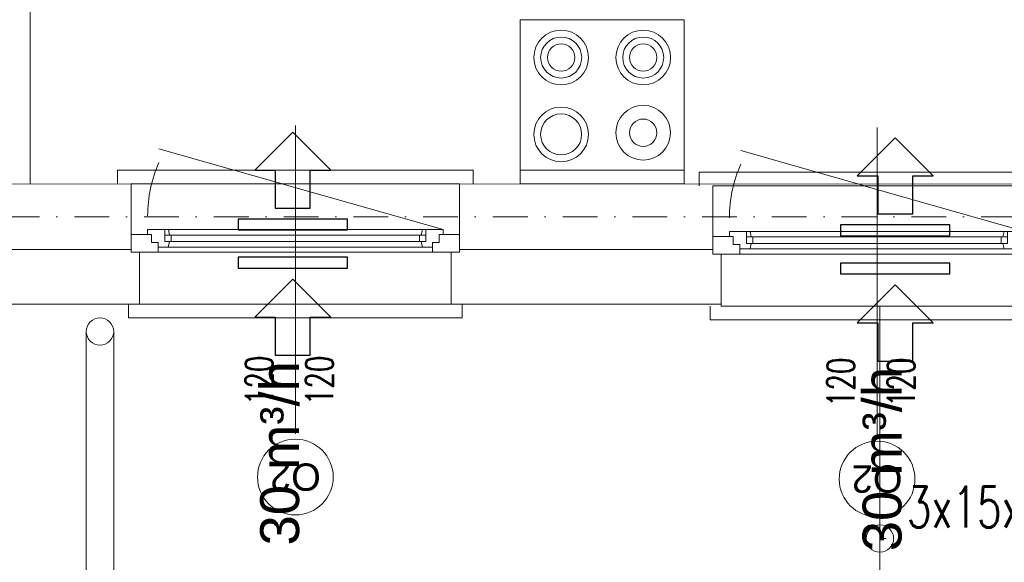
# Model space of a CAD drawing. Header units: centimetres. Extents: x -122 to 72759, y 3298 to 43172.
# Tile 47 of 243: x 35231 to 35591, y 10726 to 10925. Entities that reach past the tile are written whole.
import ezdxf
from ezdxf.enums import TextEntityAlignment as Align
from ezdxf.lldxf.tags import DXFTag

# ---------------------------------------------------------------- set-up
doc = ezdxf.new("R2010")
doc.units = ezdxf.units.CM
doc.header["$MEASUREMENT"] = 0
doc.linetypes.add('DASHDOT', pattern=[25.4, 12.7, -6.35, 0, -6.35])
doc.layers.get('0').update_dxf_attribs({"lineweight": 5})
for name, color, linetype, lineweight in [('0-LINIA ŚREDNIA', 7, 'Continuous', 5), ('0-OSIE', 7, 'DASHDOT', 5), ('1-meble', 7, 'Continuous', 5), ('_ nowe meble', 7, 'Continuous', 5), ('_ ściany konstrukcyjne', 7, 'Continuous', 5), ('A_izol-termiczna', 7, 'ZIGZAG', 5), ('A_okna', 7, 'Continuous', 5), ('A_okna opis', 7, 'Continuous', 5), ('A_okna otwarcie', 7, 'DASH', 5), ('A_okna symbol', 7, 'Continuous', 5), ('A_parapety', 7, 'Continuous', 5), ('A_przerywane', 7, 'DASH', 5), ('A_sciany', 7, 'Continuous', 5), ('IS_naw_okienne', 251, 'Continuous', 5), ('meble', 7, 'Continuous', 5), ('SNawiewy', 250, 'Continuous', 5), ('wymiarowanie', 7, 'Continuous', 5), ('ZZZ_Xref', 7, 'Continuous', 5)]:
    doc.layers.add(name, color=color, linetype=linetype, lineweight=lineweight)
doc.styles.add('Arial', font='arial.ttf', dxfattribs={"height": 450})
doc.styles.add('ROMANS', font='romans.shx', dxfattribs={"width": 0.8, "height": 15})
doc.styles.get("Standard").update_dxf_attribs({"font": 'ARIAL.TTF'})
tags = doc.linetypes.add('DASH', pattern=[15, 10, -5]).pattern_tags.tags
tags[6:7] = [DXFTag(74, 4), DXFTag(75, 0), DXFTag(340, '0'), DXFTag(46, 0.0), DXFTag(50, 0.0), DXFTag(44, 0.0), DXFTag(45, 0.0)]
tags[4:5] = [DXFTag(74, 4), DXFTag(75, 0), DXFTag(340, '0'), DXFTag(46, 0.0), DXFTag(50, 0.0), DXFTag(44, 0.0), DXFTag(45, 0.0)]
doc.linetypes.add('ZIGZAG', pattern='A,0.0001,-0.2,[131,ltypeshp.shx,S=0.2,R=0,X=-0.2,Y=0],-0.4,[131,ltypeshp.shx,S=0.2,R=180,X=0.2,Y=0],-0.2', length=0.8001)

# ---------------------------------------------------------------- blocks, each defined once
blk = doc.blocks.new('*U1235')
at = {"layer": 'A_okna symbol'}
blk.add_circle((0, 82.27), 13.85, dxfattribs=at)
at = {"layer": 'A_okna opis', "style": 'ROMANS', "width": 0.7}
for tag, p in [('S', (-18.23, 46.86)), ('H', (3.76, 46.86))]:
    blk.add_attdef(tag, text='', height=10, rotation=90, dxfattribs=at).set_placement(p, align=Align.TOP_CENTER)
at = {"layer": 'A_okna symbol', "style": 'Arial'}
blk.add_attdef('SYMBOL', text='', height=10, dxfattribs=at).set_placement((0, 82.27), align=Align.MIDDLE_CENTER)
at = {"layer": 'A_okna symbol'}
blk.add_attdef('HP=', (-11.63, -44.95), '', height=10, rotation=360, dxfattribs=at)
at = {"color": 7, "lineweight": 40, "true_color": 0xffffff}
blk.add_wipeout([(57, 19), (-57, 19), (-57, 0), (-60, 0), (-60, -25), (60, -25), (60, 0), (57, 0)], dxfattribs=at)
at = {"color": 8, "linetype": 'Continuous', "lineweight": 5}
blk.add_line((0, 66.42), (0, -46.34), dxfattribs=at)
for p, q in [((-60, 0), (-50.2, 0)), ((-60, -6.5), (-60, 0)), ((-50.2, 0), (-50.2, -3.5)), ((-50.2, -3.5), (-52.6, -3.5)), ((-52.6, -3.5), (-52.6, -6.5)), ((-50.2, -1.9), (-46.46, -1.9)), ((-46, -3.89), (-46.46, -1.9)), ((46, -3.89), (46.46, -1.9)), ((50.2, -1.9), (46.46, -1.9)), ((60, 0), (50.2, 0)), ((50.2, 0), (50.2, -3.5)), ((50.2, -3.5), (52.6, -3.5)), ((52.6, -3.5), (52.6, -6.5)), ((60, -6.5), (60, 0)), ((-52.6, -6.5), (-60, -6.5)), ((-54, -8.3), (-54, -6.5)), ((-45.39, -3.89), (-47.7, -3.89)), ((-47.7, -8.3), (-47.7, -3.89)), ((-45.39, -6.3), (-47.7, -6.3)), ((-47.7, -8.3), (-47.7, -6.3)), ((-46, -6.3), (-46.44, -8.3)), ((-45.44, -6.3), (45.39, -6.3)), ((-45.39, -3.89), (-45.39, -6.3)), ((45.39, -3.89), (-45.39, -3.89)), ((45.39, -3.89), (47.7, -3.89)), ((45.39, -3.89), (45.39, -6.3)), ((45.39, -6.3), (47.7, -6.3)), ((46, -6.3), (46.44, -8.3)), ((47.7, -8.3), (47.7, -3.89)), ((47.7, -8.3), (47.7, -6.3)), ((52.6, -6.5), (60, -6.5)), ((54, -8.3), (54, -6.5)), ((-54, -8.3), (-46.44, -8.3)), ((54, -8.3), (46.44, -8.3))]:
    blk.add_line(p, q)
at = {"lineweight": 5}
for p, q in [((50.2, 0), (-50.2, 0)), ((-46.46, -1.9), (46.46, -1.9)), ((-46.44, -8.3), (46.44, -8.3))]:
    blk.add_line(p, q, dxfattribs=at)
for points in [[(-57, 0), (-57, 19)], [(57, 0), (57, 19)]]:
    blk.add_lwpolyline(points)
at = {"layer": 'A_izol-termiczna', "linetype": 'Continuous'}
for p, q in [((-56, 0), (-60, 0)), ((56, 0), (60, 0))]:
    blk.add_line(p, q, dxfattribs=at)
at = {"layer": 'A_okna otwarcie', "ltscale": 0.5}
blk.add_line((54, -8.3), (-49.87, -37.88), dxfattribs=at)
blk.add_arc((-5.23, -13.24), 48.77, 180.0708, 203.7505, dxfattribs=at)
at = {"layer": 'A_parapety'}
for points in [[(-61, 19), (-61, 24), (61, 24), (61, 19)], [(-65, -25), (-65, -30), (65, -30), (65, -25)]]:
    blk.add_lwpolyline(points, dxfattribs=at)
at = {"layer": 'A_przerywane'}
for p, q in [((57, 19), (-57, 19)), ((60, -25), (-60, -25))]:
    blk.add_line(p, q, dxfattribs=at)
at = {"layer": 'A_sciany'}
for p, q in [((-60, -25), (-60, 0)), ((60, -25), (60, 0))]:
    blk.add_line(p, q, dxfattribs=at)
blk = doc.blocks.new('G$CA1DC9C89')
at = {"layer": '0-LINIA ŚREDNIA', "lineweight": 5}
for points in [[(305.83, 544.32), (305.77, 271.56), (305.77, 271.57), (305.87, 205.54), (1959, 205.46), (1959.01, 269.46), (1933.96, 269.46), (1933.96, 765.16), (2471.1, 765.1), (2471.1, 576.1), (2845.26, 576.1), (2845.26, 765.1), (4125.09, 765.11)], [(325.88, 544.32), (325.88, 225.53), (1938.96, 225.46), (1938.96, 249.46), (1913.96, 249.46), (1913.96, 785.16), (2491.1, 785.1), (2491.1, 596.1), (2825.26, 596.1), (2825.26, 628.14), (2825.26, 628.14), (2825.26, 785.1), (4105.09, 785.11)]]:
    blk.add_lwpolyline(points, dxfattribs=at)
blk.add_circle((614.49, 195.48), 5, dxfattribs=at)
at = {"layer": '1-meble', "lineweight": 5}
for p, q in [((768.11, 309.5), (768.1, 249.5)), ((768.11, 309.5), (828.11, 309.5)), ((828.11, 309.5), (828.1, 249.5)), ((768.1, 254.5), (828.1, 254.5)), ((768.1, 249.5), (828.1, 249.5))]:
    blk.add_line(p, q, dxfattribs=at)
for centre, radius in [((783.11, 295.75), 10), ((783.11, 295.75), 7.5), ((813.11, 295.75), 10), ((813.11, 295.75), 7.5), ((783.11, 295.75), 5), ((813.11, 295.75), 5), ((783.1, 267.63), 10), ((813.1, 268.25), 10), ((783.1, 267.63), 7.5), ((813.1, 268.25), 5)]:
    blk.add_circle(centre, radius, dxfattribs=at)
at = {"layer": '_ nowe meble', "lineweight": 5, "ltscale": 0.5}
blk.add_lwpolyline([(899.67, 55.47), (899.67, 205.47)], dxfattribs=at)
at = {"layer": '_ ściany konstrukcyjne', "lineweight": 5}
for points in [[(325.88, 544.32), (325.88, 225.53), (1938.96, 225.46), (1938.96, 249.46), (1913.96, 249.46), (1913.96, 785.16), (2491.1, 785.1), (2491.1, 596.1), (2825.26, 596.1), (2825.26, 628.14), (2825.26, 628.14), (2825.26, 785.1), (4105.09, 785.11)], [(349.88, 544.32), (349.88, 249.53), (1889.96, 249.46), (1889.96, 809.16), (1952.01, 809.14)], [(349.88, 544.32), (349.88, 249.53), (1889.96, 249.46), (1889.96, 809.16), (1952.01, 809.13)], [(588.93, 519.47), (588.93, 249.53)]]:
    blk.add_lwpolyline(points, dxfattribs=at)
at = {"layer": 'meble', "lineweight": 5, "ltscale": 0.3}
for points in [[(609.49, 195.48), (609.49, 15.5)], [(619.49, 195.48), (619.49, 15.5)]]:
    blk.add_lwpolyline(points, dxfattribs=at)
at = {"layer": 'wymiarowanie', "lineweight": 5}
blk.add_lwpolyline([(899.67, 119.78), (999.67, 119.78), (949.67, 157.36)], dxfattribs=at)
at = {"layer": 'wymiarowanie', "lineweight": 5, "insert": (939.67, 131.29), "char_height": 15, "attachment_point": 5, "rotation": 0.0097, "bg_fill": 2}
blk.add_mtext('\\A1;{\\W0.7;\\Fromans.shx|c226;3x15x50}', dxfattribs=at)
at = {"layer": '_ nowe meble', "lineweight": 5, "ltscale": 0.5}
blk.add_lwpolyline([(4749.63, 256.64), (2471.1, 256.64), (2471.1, 763.1), (2451.03, 765.07), (2451.04, 784.96), (2305.04, 785.12), (2305.03, 765.12), (2099.99, 765.2), (2099.98, 784.98), (1954, 785.2), (1953.99, 765.16), (1933.96, 765.16), (1933.96, 269.46), (1959.01, 269.46), (1959, 205.42), (1139.5, 205.5), (1136.5, 205.5), (1136.5, 225.49), (1041.43, 225.5), (1041.43, 205.5), (305.87, 205.54), (305.87, 544.32)], dxfattribs=at)
at = {"layer": 'wymiarowanie', "lineweight": 5}
blk.add_circle((899.67, 119.78), 5, dxfattribs=at)
at = {"layer": 'A_okna', "lineweight": 5}
ref = blk.add_blockref('*U1235', (685.92, 224.51), dxfattribs=dict(at, xscale=-1, rotation=179.9999999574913))
ref.add_attrib('SYMBOL', 'O2', dxfattribs={"layer": 'A_okna symbol', "height": 9.996, "rotation": 180, "style": 'Arial'}).set_placement((685.92, 142.23), align=Align.MIDDLE_CENTER)
ref.add_attrib('S', '120', dxfattribs={"layer": 'A_okna opis', "height": 10, "rotation": 90, "style": 'ROMANS', "width": 0.7}).set_placement((667.69, 177.64), align=Align.TOP_CENTER)
ref.add_attrib('H', '120', dxfattribs={"layer": 'A_okna opis', "height": 10, "rotation": 90, "style": 'ROMANS', "width": 0.7}).set_placement((689.69, 177.64), align=Align.TOP_CENTER)
ref = blk.add_blockref('*U1235', (898.62, 223.79), dxfattribs=dict(at, xscale=-1, rotation=179.9999999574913))
ref.add_attrib('SYMBOL', 'O2', dxfattribs={"layer": 'A_okna symbol', "height": 9.996, "rotation": 180, "style": 'Arial'}).set_placement((898.62, 141.52), align=Align.MIDDLE_CENTER)
ref.add_attrib('S', '120', dxfattribs={"layer": 'A_okna opis', "height": 10, "rotation": 90, "style": 'ROMANS', "width": 0.7}).set_placement((880.39, 176.93), align=Align.TOP_CENTER)
ref.add_attrib('H', '120', dxfattribs={"layer": 'A_okna opis', "height": 10, "rotation": 90, "style": 'ROMANS', "width": 0.7}).set_placement((902.38, 176.93), align=Align.TOP_CENTER)
at = {"layer": '0-OSIE', "lineweight": 5}
blk.add_lwpolyline([(-236.34, 237.47), (4272.13, 237.47)], dxfattribs=at)
blk = doc.blocks.new('G$C0F0B6B46')
at = {"layer": 'SNawiewy', "lineweight": 30}
blk.add_lwpolyline([(0, 0), (-4, 0), (-4, -40), (0, -40)], close=True, dxfattribs=at)
at = {"layer": 'SNawiewy', "lineweight": 30, "elevation": 0}
for points in [[(14, 0), (10, 0), (10, -40), (14, -40)], [(-8.01, -20), (-21.93, -6.08), (-21.93, -13.61), (-35.84, -13.61), (-35.84, -26.39), (-21.93, -26.39), (-21.93, -33.92)], [(45.84, -20), (31.92, -6.08), (31.92, -13.61), (18, -13.61), (18, -26.39), (31.92, -26.39), (31.92, -33.92)]]:
    blk.add_lwpolyline(points, close=True, dxfattribs=at)
at = {"insert": (-105.44, -8.08), "char_height": 14.24, "width": 78.5883, "attachment_point": 1}
blk.add_mtext('30 m³/h', dxfattribs=at)

msp = doc.modelspace()

# ---------------------------------------------------------------- block references
at = {"layer": 'ZZZ_Xref'}
msp.add_blockref('G$CA1DC9C89', (34646.15529, 10615.38849), dxfattribs=at)

# ---------------------------------------------------------------- next in the draw order: block references
at = {"layer": 'IS_naw_okienne', "rotation": 89.9999999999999}
for p in [(35311.13612, 10838.04358, 0), (35531.39018, 10835.93924, 0)]:
    msp.add_blockref('G$C0F0B6B46', p, dxfattribs=at)

doc.saveas('drawing.dxf')
